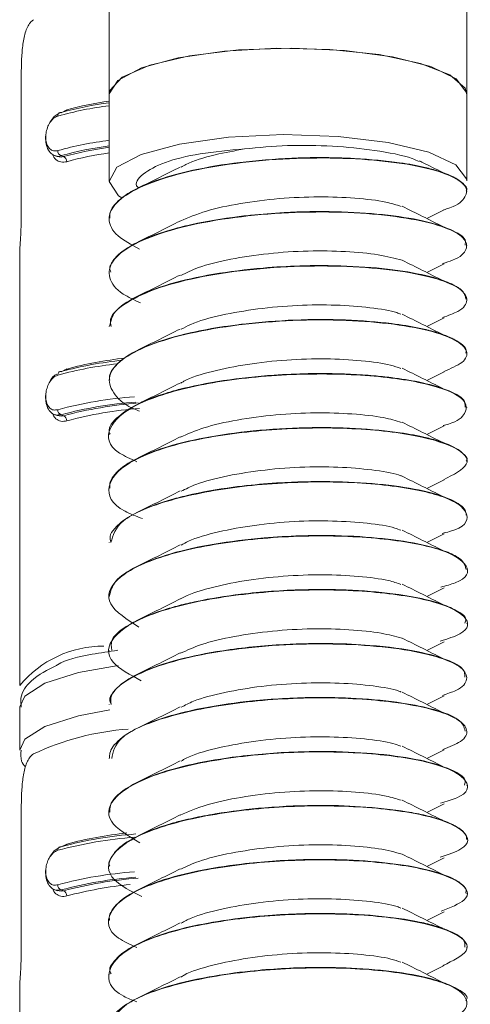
# Model space of a CAD drawing. Header units: millimetres. Extents: x -172 to 1038, y -1779 to -162.
# Tile 62 of 63: x 1014 to 1024, y -219 to -197. Entities that reach past the tile are written whole.
import ezdxf

# ---------------------------------------------------------------- set-up
doc = ezdxf.new("R2010")
doc.units = ezdxf.units.MM

msp = doc.modelspace()

# ---------------------------------------------------------------- linework, layer by layer
at = {"color": 7, "linetype": 'Continuous', "lineweight": 15}
for p, q in [((1015.537, -188.821), (1015.537, -198.478)), ((1023.537, -198.478), (1023.537, -193.262)), ((1013.57, -198.035), (1013.57, -201.217)), ((1015.537, -198.478), (1015.537, -200.41)), ((1023.537, -200.41), (1023.537, -198.478)), ((1014.308, -199.84), (1014.373, -199.865)), ((1014.514, -199.867), (1014.463, -199.847)), ((1023.537, -200.65), (1023.537, -200.641)), ((1015.537, -201.244), (1015.537, -201.254)), ((1022.641, -201.252), (1023.03, -201.058)), ((1023.537, -201.858), (1023.537, -201.848)), ((1013.537, -202.035), (1013.537, -211.692)), ((1022.641, -202.459), (1023.03, -202.265)), ((1015.537, -202.452), (1015.537, -202.461)), ((1023.537, -203.065), (1023.537, -203.055)), ((1015.537, -203.659), (1015.537, -203.669)), ((1022.641, -203.666), (1023.03, -203.472)), ((1023.537, -204.273), (1023.537, -204.263)), ((1022.641, -204.874), (1023.03, -204.68)), ((1015.537, -204.866), (1015.537, -204.876)), ((1014.308, -205.635), (1014.373, -205.661)), ((1014.514, -205.662), (1014.463, -205.642)), ((1023.537, -205.48), (1023.537, -205.47)), ((1015.537, -206.074), (1015.537, -206.083)), ((1022.641, -206.081), (1023.03, -205.887)), ((1023.537, -206.687), (1023.537, -206.678)), ((1022.641, -207.289), (1023.03, -207.095)), ((1015.537, -207.281), (1015.537, -207.291)), ((1023.537, -207.895), (1023.537, -207.885)), ((1022.641, -208.496), (1023.03, -208.302)), ((1015.537, -208.489), (1015.537, -208.499)), ((1023.537, -209.103), (1023.537, -209.092)), ((1022.641, -209.703), (1023.03, -209.509)), ((1015.537, -209.696), (1015.537, -209.706)), ((1023.537, -210.31), (1023.537, -210.3)), ((1022.641, -210.911), (1023.03, -210.717)), ((1015.537, -210.904), (1015.537, -210.913)), ((1023.537, -211.517), (1023.537, -211.507)), ((1022.641, -212.118), (1023.03, -211.924)), ((1013.537, -212.175), (1013.537, -213.141)), ((1015.537, -212.111), (1015.537, -212.121)), ((1023.537, -212.724), (1023.537, -212.715)), ((1022.641, -213.326), (1023.03, -213.132)), ((1015.537, -213.318), (1015.537, -213.328)), ((1023.537, -213.932), (1023.537, -213.922)), ((1013.57, -214.456), (1013.57, -217.638)), ((1022.641, -214.533), (1023.03, -214.339)), ((1015.537, -214.526), (1015.537, -214.536)), ((1023.537, -215.139), (1023.537, -215.129)), ((1022.641, -215.741), (1023.03, -215.547)), ((1015.537, -215.733), (1015.537, -215.743)), ((1014.308, -216.261), (1014.373, -216.286)), ((1014.514, -216.287), (1014.463, -216.267)), ((1023.537, -216.346), (1023.537, -216.337)), ((1022.641, -216.948), (1023.03, -216.754)), ((1015.537, -216.94), (1015.537, -216.95)), ((1023.537, -217.554), (1023.537, -217.544)), ((1022.641, -218.155), (1023.03, -217.961)), ((1015.537, -218.148), (1015.537, -218.157)), ((1013.537, -218.456), (1013.537, -228.113)), ((1023.537, -218.761), (1023.537, -218.752))]:
    msp.add_line(p, q, dxfattribs=at)
at = {"color": 8, "linetype": 'Continuous', "lineweight": 15}
for p, q in [((1014.465, -198.886), (1014.588, -198.822)), ((1014.465, -204.682), (1014.588, -204.617)), ((1014.465, -215.307), (1014.588, -215.242))]:
    msp.add_line(p, q, dxfattribs=at)
at = {"color": 7, "linetype": 'Continuous', "lineweight": 15, "flags": 128}
for points in [[(1015.537, -198.478), (1015.551, -198.392), (1015.83, -198.089), (1016.443, -197.822), (1017.336, -197.613), (1018.428, -197.483), (1019.62, -197.443), (1020.804, -197.496), (1021.874, -197.638), (1022.733, -197.855), (1023.303, -198.129), (1023.533, -198.435), (1023.537, -198.478)], [(1015.728, -198.162), (1016.257, -197.885), (1017.078, -197.661), (1018.117, -197.51), (1019.282, -197.445), (1020.47, -197.471), (1021.575, -197.587), (1022.499, -197.782), (1023.16, -198.039), (1023.499, -198.335), (1023.537, -198.478)], [(1015.537, -198.478), (1015.537, -198.466), (1015.728, -198.162)], [(1014.199, -199.129), (1014.215, -199.092), (1014.306, -198.973), (1014.422, -198.895), (1014.463, -198.881), (1014.463, -198.881), (1014.463, -198.881)], [(1014.463, -198.881), (1014.448, -198.879), (1014.435, -198.881), (1014.422, -198.887), (1014.41, -198.897), (1014.401, -198.909), (1014.394, -198.924), (1014.39, -198.941), (1014.388, -198.96)], [(1015.817, -200.79), (1015.748, -200.742), (1015.537, -200.425), (1015.711, -200.107), (1016.254, -199.818), (1017.113, -199.586), (1018.205, -199.434), (1019.426, -199.375), (1020.657, -199.416), (1021.78, -199.553), (1022.688, -199.772), (1023.291, -200.053), (1023.534, -200.368), (1023.537, -200.41)], [(1014.374, -199.862), (1014.463, -199.877), (1014.514, -199.867), (1014.514, -199.867), (1014.514, -199.867)], [(1014.463, -204.676), (1014.448, -204.675), (1014.435, -204.677), (1014.422, -204.683), (1014.41, -204.692), (1014.401, -204.705), (1014.394, -204.72), (1014.39, -204.737), (1014.388, -204.756)], [(1014.374, -205.657), (1014.463, -205.673), (1014.514, -205.662), (1014.514, -205.662), (1014.514, -205.662)], [(1014.199, -215.55), (1014.215, -215.513), (1014.306, -215.394), (1014.422, -215.315), (1014.463, -215.301), (1014.463, -215.301), (1014.463, -215.301)], [(1014.463, -215.301), (1014.448, -215.3), (1014.435, -215.302), (1014.422, -215.308), (1014.41, -215.317), (1014.401, -215.33), (1014.394, -215.345), (1014.39, -215.362), (1014.388, -215.381)], [(1014.374, -216.283), (1014.463, -216.298), (1014.514, -216.287), (1014.514, -216.287), (1014.514, -216.287)]]:
    msp.add_lwpolyline(points, dxfattribs=at)
at = {"color": 8, "linetype": 'Continuous', "lineweight": 15, "flags": 128}
for points in [[(1014.588, -198.822), (1014.587, -198.84), (1014.586, -198.847)], [(1014.588, -204.617), (1014.587, -204.636), (1014.586, -204.642)], [(1015.739, -211.25), (1014.849, -211.408), (1014.095, -211.647), (1013.647, -211.933), (1013.537, -212.175)], [(1013.537, -213.142), (1013.647, -212.899), (1014.095, -212.613), (1014.849, -212.374), (1015.549, -212.242)], [(1014.588, -215.242), (1014.587, -215.261), (1014.586, -215.267)]]:
    msp.add_lwpolyline(points, dxfattribs=at)
at = {"color": 7, "linetype": 'Continuous', "lineweight": 15}
for centre, radius, start, end in [((1016.544, -206.729), 8.062, 97.1739, 105.5046), ((1016.553, -206.409), 7.813, 97.471, 105.5126), ((1016.649, -206.363), 7.818, 98.1815, 105.2872), ((1016.544, -207.502), 8.062, 97.1739, 105.5046), ((1016.549, -207.359), 7.797, 97.4609, 105.5196), ((1016.664, -207.764), 8.184, 97.9143, 105.2251), ((1014.503, -199.739), 0.115, 177.0011, 249.4707), ((1014.473, -199.974), 0.116, 356.8638, 68.874), ((1016.624, -207.4), 7.693, 98.1223, 105.3429), ((1016.604, -212.779), 8.324, 96.1295, 105.4356), ((1016.711, -212.943), 8.567, 95.8587, 105.215), ((1016.851, -213.097), 8.776, 96.3019, 104.9394), ((1016.782, -214.401), 9.19, 94.2496, 105.0998), ((1016.797, -214.291), 8.959, 94.2494, 105.1017), ((1016.93, -214.79), 9.442, 94.5269, 104.8222), ((1014.503, -205.534), 0.115, 176.9968, 249.4612), ((1014.473, -205.77), 0.116, 356.8888, 68.849), ((1016.945, -214.681), 9.211, 94.5265, 104.8227), ((1015.415, -213.262), 2.448, 89.9466, 140.1099), ((1016.372, -218.566), 5.908, 93.9515, 115.3459), ((1016.783, -224.257), 9.193, 94.2514, 105.0979), ((1016.797, -223.951), 8.959, 94.2494, 105.1017), ((1016.862, -223.775), 8.83, 96.0561, 104.9249), ((1016.782, -225.026), 9.19, 94.2496, 105.0998), ((1016.797, -224.917), 8.959, 94.2494, 105.1017), ((1016.93, -225.415), 9.442, 94.5269, 104.8222), ((1014.503, -216.159), 0.115, 176.9968, 249.4612), ((1016.886, -225.041), 8.939, 95.6376, 104.8935), ((1014.473, -216.395), 0.116, 356.8888, 68.849)]:
    msp.add_arc(centre, radius, start, end, dxfattribs=at)
for points, knots in [([(1013.843, -196.806), (1013.818, -196.826), (1013.743, -196.884), (1013.656, -197.074), (1013.599, -197.379), (1013.574, -197.713), (1013.572, -197.929), (1013.57, -198.035)], [0, 0, 0, 0, 0.128834, 0.376931, 0.595709, 0.802056, 1, 1, 1, 1]), ([(1014.388, -198.96), (1014.378, -198.964), (1014.335, -198.978), (1014.265, -199.03), (1014.193, -199.128), (1014.143, -199.247), (1014.117, -199.375), (1014.118, -199.505), (1014.149, -199.62), (1014.209, -199.704), (1014.291, -199.748), (1014.356, -199.738), (1014.388, -199.733)], [0, 0, 0, 0, 0.037284, 0.149828, 0.256285, 0.356418, 0.453437, 0.553205, 0.659988, 0.772411, 0.885911, 1, 1, 1, 1]), ([(1014.463, -199.847), (1014.463, -199.847), (1014.424, -199.873), (1014.337, -199.853), (1014.233, -199.807), (1014.155, -199.696), (1014.118, -199.552), (1014.11, -199.439), (1014.122, -199.384), (1014.122, -199.382)], [0, 0, 0, 0, 0.000077, 0.203381, 0.406871, 0.610959, 0.807563, 0.99236, 1, 1, 1, 1]), ([(1016.189, -200.567), (1016.185, -200.563), (1016.086, -200.463), (1016.265, -200.255), (1016.724, -199.993), (1017.537, -199.788), (1018.22, -199.726), (1018.563, -199.696)], [0, 0, 0, 0, 0.01162, 0.266601, 0.518977, 0.759038, 1, 1, 1, 1]), ([(1017.146, -200.105), (1017.181, -200.083), (1017.358, -199.975), (1017.851, -199.828), (1018.342, -199.737), (1018.563, -199.696)], [0, 0, 0, 0, 0.118019, 0.602758, 1, 1, 1, 1]), ([(1018.563, -199.696), (1018.88, -199.665), (1019.513, -199.604), (1020.55, -199.622), (1021.512, -199.723), (1022.192, -199.85), (1022.421, -199.956), (1022.471, -199.979)], [0, 0, 0, 0, 0.227495, 0.454999, 0.683104, 0.931355, 1, 1, 1, 1]), ([(1016.216, -201.935), (1016.036, -201.839), (1015.651, -201.631), (1015.48, -201.267), (1015.645, -200.896), (1016.173, -200.552), (1017.003, -200.258), (1018.068, -200.045), (1019.265, -199.916), (1020.487, -199.884), (1021.623, -199.948), (1022.567, -200.089), (1023.235, -200.299), (1023.574, -200.547), (1023.512, -200.799), (1023.3, -200.982), (1023.04, -201.05), (1023.018, -201.055)], [0, 0, 0, 0, 0.063271, 0.135514, 0.206984, 0.278143, 0.350473, 0.421193, 0.493218, 0.565075, 0.635903, 0.708264, 0.779218, 0.850916, 0.923052, 0.993723, 1, 1, 1, 1]), ([(1023.524, -200.64), (1023.529, -200.634), (1023.566, -200.575), (1023.476, -200.486), (1023.287, -200.331), (1023.026, -200.223), (1022.733, -200.141), (1022.491, -200.08), (1021.963, -199.983), (1021.154, -199.906), (1020.446, -199.887), (1020.068, -199.89), (1019.564, -199.9), (1018.738, -199.953), (1017.631, -200.11), (1016.775, -200.323), (1016.301, -200.509), (1016.102, -200.611), (1016.046, -200.642), (1015.845, -200.756), (1015.664, -200.911), (1015.546, -201.112), (1015.552, -201.198), (1015.555, -201.244)], [0, 0, 0, 0, 0.007365, 0.067173, 0.100939, 0.192209, 0.202698, 0.22178, 0.285632, 0.378439, 0.442388, 0.46079, 0.470112, 0.563613, 0.655553, 0.7478, 0.814362, 0.832856, 0.838393, 0.841455, 0.932794, 0.964517, 1, 1, 1, 1]), ([(1017.126, -200.101), (1016.971, -200.178), (1016.661, -200.333), (1016.344, -200.49), (1016.186, -200.569)], [0, 0, 0, 0, 0.499819, 1, 1, 1, 1]), ([(1022.998, -200.222), (1022.849, -200.148), (1022.676, -200.062), (1022.501, -199.974), (1022.478, -199.963)], [0, 0, 0, 0, 0.8685119, 1, 1, 1, 1]), ([(1017.12, -201.313), (1017.306, -201.233), (1017.677, -201.075), (1018.465, -200.907), (1019.337, -200.796), (1020.233, -200.757), (1021.058, -200.79), (1021.707, -200.865), (1021.963, -200.948), (1022.069, -200.982)], [0, 0, 0, 0, 0.148214, 0.295424, 0.445359, 0.594943, 0.742379, 0.893016, 1, 1, 1, 1]), ([(1022.998, -201.43), (1022.848, -201.355), (1022.549, -201.205), (1022.244, -201.054), (1022.092, -200.978)], [0, 0, 0, 0, 0.50008, 1, 1, 1, 1]), ([(1013.57, -201.217), (1013.57, -201.269), (1013.569, -201.402), (1013.558, -201.626), (1013.544, -201.849), (1013.535, -201.992), (1013.537, -202.031), (1013.538, -202.035)], [0, 0, 0, 0, 0.169633, 0.434049, 0.701593, 0.972639, 1, 1, 1, 1]), ([(1016.239, -203.14), (1016.098, -203.075), (1015.729, -202.904), (1015.501, -202.577), (1015.562, -202.202), (1015.998, -201.849), (1016.75, -201.539), (1017.761, -201.302), (1018.933, -201.149), (1020.158, -201.09), (1021.329, -201.13), (1022.335, -201.251), (1023.085, -201.444), (1023.518, -201.686), (1023.566, -201.938), (1023.376, -202.144), (1023.075, -202.235), (1022.995, -202.259)], [0, 0, 0, 0, 0.044098, 0.115973, 0.187978, 0.258706, 0.331039, 0.402169, 0.473666, 0.545896, 0.616552, 0.688751, 0.760322, 0.831383, 0.903729, 0.974488, 1, 1, 1, 1]), ([(1023.499, -201.848), (1023.506, -201.809), (1023.527, -201.688), (1023.213, -201.494), (1022.586, -201.292), (1021.688, -201.154), (1020.611, -201.085), (1019.583, -201.102), (1018.807, -201.164), (1018.06, -201.254), (1017.544, -201.346), (1017.132, -201.445), (1016.825, -201.527), (1016.308, -201.7), (1015.834, -201.954), (1015.629, -202.172), (1015.573, -202.284), (1015.56, -202.319), (1015.543, -202.369), (1015.559, -202.412), (1015.575, -202.451)], [0, 0, 0, 0, 0.044611, 0.137206, 0.2289, 0.322458, 0.414172, 0.506741, 0.566754, 0.600355, 0.69166, 0.702217, 0.721327, 0.785113, 0.877963, 0.94252, 0.96078, 0.966393, 0.969662, 1, 1, 1, 1]), ([(1017.126, -201.308), (1016.971, -201.386), (1016.661, -201.54), (1016.344, -201.697), (1016.186, -201.776)], [0, 0, 0, 0, 0.499816, 1, 1, 1, 1]), ([(1017.142, -202.524), (1017.264, -202.464), (1017.554, -202.322), (1018.243, -202.155), (1019.094, -202.027), (1019.992, -201.967), (1020.845, -201.983), (1021.594, -202.053), (1021.927, -202.142), (1022.093, -202.186)], [0, 0, 0, 0, 0.1072071, 0.2552164, 0.4039931, 0.5543024, 0.7013217, 0.8515648, 1, 1, 1, 1]), ([(1023.518, -203.056), (1023.505, -202.984), (1023.491, -202.909), (1023.393, -202.832), (1023.362, -202.81), (1023.248, -202.736), (1022.931, -202.597), (1022.258, -202.437), (1021.282, -202.325), (1020.495, -202.3), (1019.997, -202.306), (1019.608, -202.315), (1018.865, -202.359), (1017.849, -202.486), (1016.86, -202.705), (1016.105, -202.995), (1015.621, -203.32), (1015.572, -203.549), (1015.548, -203.659)], [0, 0, 0, 0, 0.0817058, 0.085029, 0.0906832, 0.1089811, 0.1734351, 0.2662675, 0.3585574, 0.4508393, 0.4602689, 0.4790283, 0.5444345, 0.6370505, 0.7287462, 0.8223136, 0.914049, 1, 1, 1, 1]), ([(1015.582, -203.668), (1015.571, -203.616), (1015.535, -203.44), (1015.859, -203.15), (1016.514, -202.824), (1017.468, -202.564), (1018.606, -202.39), (1019.826, -202.303), (1021.023, -202.318), (1022.085, -202.418), (1022.911, -202.592), (1023.435, -202.825), (1023.59, -203.077), (1023.445, -203.306), (1023.119, -203.422), (1022.994, -203.466)], [0, 0, 0, 0, 0.0352422, 0.1172753, 0.2009403, 0.284223, 0.3665027, 0.4504807, 0.5327327, 0.6160507, 0.6996913, 0.7817346, 0.8656537, 0.9483241, 1, 1, 1, 1]), ([(1022.998, -202.637), (1022.848, -202.562), (1022.549, -202.413), (1022.244, -202.261), (1022.092, -202.185)], [0, 0, 0, 0, 0.500079, 1, 1, 1, 1]), ([(1017.126, -202.516), (1016.971, -202.593), (1016.661, -202.748), (1016.344, -202.905), (1016.186, -202.984)], [0, 0, 0, 0, 0.499822, 1, 1, 1, 1]), ([(1017.151, -203.729), (1017.217, -203.692), (1017.437, -203.569), (1018.031, -203.407), (1018.854, -203.263), (1019.748, -203.184), (1020.627, -203.179), (1021.389, -203.239), (1021.887, -203.317), (1022.035, -203.381), (1022.064, -203.394)], [0, 0, 0, 0, 0.065443, 0.215305, 0.363351, 0.514468, 0.662463, 0.812388, 0.962893, 1, 1, 1, 1]), ([(1022.998, -203.845), (1022.848, -203.77), (1022.549, -203.62), (1022.244, -203.468), (1022.092, -203.393)], [0, 0, 0, 0, 0.500075, 1, 1, 1, 1]), ([(1016.213, -205.558), (1016.191, -205.55), (1015.906, -205.445), (1015.629, -205.193), (1015.474, -204.821), (1015.72, -204.452), (1016.305, -204.115), (1017.187, -203.834), (1018.284, -203.637), (1019.493, -203.524), (1020.708, -203.511), (1021.817, -203.591), (1022.714, -203.745), (1023.326, -203.966), (1023.585, -204.215), (1023.506, -204.467), (1023.173, -204.61), (1023.016, -204.678)], [0, 0, 0, 0, 0.005904, 0.076684, 0.149037, 0.22007, 0.291681, 0.363865, 0.434526, 0.506774, 0.578236, 0.649406, 0.721734, 0.792453, 0.864484, 0.936335, 1, 1, 1, 1]), ([(1023.519, -204.263), (1023.523, -204.24), (1023.543, -204.137), (1023.404, -204.035), (1023.261, -203.958), (1023.256, -203.955), (1023.238, -203.945), (1023.166, -203.91), (1023.001, -203.841), (1022.795, -203.778), (1022.601, -203.731), (1022.343, -203.673), (1021.785, -203.583), (1020.843, -203.508), (1019.687, -203.507), (1018.865, -203.572), (1018.377, -203.631), (1018.012, -203.68), (1017.346, -203.795), (1016.529, -204.021), (1015.871, -204.331), (1015.611, -204.602), (1015.532, -204.783), (1015.546, -204.847), (1015.55, -204.866)], [0, 0, 0, 0, 0.025281, 0.118339, 0.118691, 0.119376, 0.121745, 0.130476, 0.163902, 0.209937, 0.219435, 0.238229, 0.303604, 0.395906, 0.487823, 0.581344, 0.59063, 0.609026, 0.673053, 0.765844, 0.859079, 0.950359, 0.984658, 1, 1, 1, 1]), ([(1017.126, -203.723), (1016.971, -203.8), (1016.661, -203.955), (1016.344, -204.112), (1016.186, -204.191)], [0, 0, 0, 0, 0.499819, 1, 1, 1, 1]), ([(1017.141, -204.933), (1017.163, -204.919), (1017.322, -204.818), (1017.831, -204.665), (1018.617, -204.503), (1019.505, -204.406), (1020.395, -204.38), (1021.197, -204.425), (1021.781, -204.502), (1021.99, -204.578), (1022.061, -204.604)], [0, 0, 0, 0, 0.023409, 0.174127, 0.321649, 0.472499, 0.621699, 0.770286, 0.921305, 1, 1, 1, 1]), ([(1014.388, -204.756), (1014.378, -204.759), (1014.335, -204.774), (1014.265, -204.825), (1014.193, -204.924), (1014.143, -205.042), (1014.117, -205.171), (1014.118, -205.3), (1014.149, -205.416), (1014.209, -205.499), (1014.291, -205.543), (1014.356, -205.533), (1014.388, -205.528)], [0, 0, 0, 0, 0.0372898, 0.1498211, 0.2562778, 0.3564301, 0.4534487, 0.5532158, 0.6599987, 0.7724192, 0.8859114, 1, 1, 1, 1]), ([(1014.199, -204.925), (1014.204, -204.912), (1014.23, -204.849), (1014.288, -204.776), (1014.345, -204.742), (1014.364, -204.73)], [0, 0, 0, 0, 0.137976, 0.703413, 1, 1, 1, 1]), ([(1016.157, -206.69), (1016.015, -206.627), (1015.517, -206.408), (1015.45, -205.934), (1016.042, -205.4), (1017.383, -204.971), (1019.152, -204.733), (1021.003, -204.711), (1022.55, -204.889), (1023.502, -205.225), (1023.584, -205.565), (1023.325, -205.797), (1023.049, -205.872), (1023.008, -205.883)], [0, 0, 0, 0, 0.04344, 0.15322, 0.261282, 0.370855, 0.479376, 0.588036, 0.69749, 0.805588, 0.915391, 0.987394, 1, 1, 1, 1]), ([(1023.499, -205.471), (1023.499, -205.416), (1023.5, -205.28), (1023.127, -205.081), (1022.542, -204.912), (1021.95, -204.817), (1021.268, -204.747), (1020.633, -204.716), (1019.872, -204.72), (1019.093, -204.755), (1018.078, -204.864), (1017.393, -205), (1017.081, -205.081), (1017.058, -205.087), (1016.979, -205.109), (1016.688, -205.192), (1016.183, -205.375), (1015.719, -205.672), (1015.497, -205.923), (1015.55, -206.057), (1015.557, -206.073)], [0, 0, 0, 0, 0.062409, 0.154279, 0.239617, 0.304414, 0.340441, 0.43182, 0.463827, 0.525066, 0.617286, 0.709497, 0.710237, 0.711658, 0.71655, 0.734532, 0.803156, 0.895485, 0.987407, 1, 1, 1, 1]), ([(1022.998, -205.052), (1022.848, -204.977), (1022.549, -204.828), (1022.244, -204.676), (1022.092, -204.6)], [0, 0, 0, 0, 0.500075, 1, 1, 1, 1]), ([(1017.126, -204.931), (1016.971, -205.008), (1016.661, -205.162), (1016.344, -205.32), (1016.186, -205.398)], [0, 0, 0, 0, 0.499807, 1, 1, 1, 1]), ([(1014.463, -205.642), (1014.463, -205.642), (1014.419, -205.642), (1014.339, -205.661), (1014.232, -205.599), (1014.155, -205.493), (1014.118, -205.347), (1014.11, -205.234), (1014.122, -205.179), (1014.122, -205.177)], [0, 0, 0, 0, 0.000069, 0.20337, 0.406854, 0.61094, 0.807566, 0.99236, 1, 1, 1, 1]), ([(1017.126, -206.145), (1017.291, -206.071), (1017.637, -205.917), (1018.394, -205.749), (1019.26, -205.633), (1020.158, -205.587), (1020.992, -205.615), (1021.672, -205.688), (1021.951, -205.773), (1022.075, -205.811)], [0, 0, 0, 0, 0.135909, 0.283167, 0.432674, 0.582422, 0.729523, 0.879974, 1, 1, 1, 1]), ([(1022.998, -206.26), (1022.848, -206.185), (1022.549, -206.035), (1022.244, -205.883), (1022.092, -205.807)], [0, 0, 0, 0, 0.500074, 1, 1, 1, 1]), ([(1016.283, -207.964), (1016.143, -207.91), (1015.608, -207.708), (1015.426, -207.245), (1015.869, -206.7), (1017.099, -206.242), (1018.816, -205.969), (1020.678, -205.905), (1022.312, -206.053), (1023.369, -206.362), (1023.698, -206.749), (1023.24, -206.98), (1023.017, -207.093)], [0, 0, 0, 0, 0.038491, 0.146371, 0.252908, 0.361129, 0.467719, 0.575459, 0.682701, 0.789542, 0.897625, 1, 1, 1, 1]), ([(1023.527, -206.677), (1023.53, -206.672), (1023.568, -206.614), (1023.479, -206.527), (1023.293, -206.371), (1023.035, -206.263), (1022.742, -206.18), (1022.502, -206.12), (1021.977, -206.022), (1021.072, -205.935), (1019.93, -205.914), (1018.757, -205.988), (1017.648, -206.143), (1016.782, -206.357), (1016.304, -206.544), (1016.103, -206.647), (1016.053, -206.675), (1016.038, -206.683), (1015.849, -206.791), (1015.668, -206.943), (1015.547, -207.145), (1015.552, -207.234), (1015.554, -207.281)], [0, 0, 0, 0, 0.005865, 0.066443, 0.099474, 0.190768, 0.201514, 0.220681, 0.284186, 0.377049, 0.468509, 0.562022, 0.654029, 0.746246, 0.814579, 0.832639, 0.837629, 0.839113, 0.839922, 0.931296, 0.963394, 1, 1, 1, 1]), ([(1017.126, -206.138), (1016.971, -206.215), (1016.661, -206.37), (1016.344, -206.527), (1016.186, -206.606)], [0, 0, 0, 0, 0.499818, 1, 1, 1, 1]), ([(1017.146, -207.353), (1017.25, -207.3), (1017.517, -207.164), (1018.175, -206.998), (1019.018, -206.865), (1019.914, -206.799), (1020.783, -206.808), (1021.511, -206.878), (1021.957, -206.955), (1022.071, -207.01), (1022.077, -207.013)], [0, 0, 0, 0, 0.094305, 0.243294, 0.392165, 0.543166, 0.690779, 0.841358, 0.991219, 1, 1, 1, 1]), ([(1023.523, -207.885), (1023.521, -207.847), (1023.514, -207.728), (1023.226, -207.534), (1022.597, -207.332), (1021.704, -207.193), (1020.63, -207.123), (1019.599, -207.138), (1018.822, -207.199), (1018.075, -207.288), (1017.559, -207.38), (1017.145, -207.479), (1016.837, -207.56), (1016.319, -207.732), (1015.879, -207.965), (1015.648, -208.19), (1015.535, -208.347), (1015.564, -208.447), (1015.576, -208.488)], [0, 0, 0, 0, 0.0431807, 0.1358071, 0.2274543, 0.3209993, 0.4127413, 0.5052552, 0.566039, 0.5988739, 0.6901739, 0.7009852, 0.7201732, 0.7835905, 0.8764681, 0.9219636, 0.968163, 1, 1, 1, 1]), ([(1015.576, -208.5), (1015.623, -208.336), (1015.724, -207.983), (1016.843, -207.521), (1018.48, -207.212), (1020.349, -207.106), (1022.046, -207.22), (1023.25, -207.506), (1023.635, -207.878), (1023.486, -208.179), (1023.044, -208.281), (1022.989, -208.294)], [0, 0, 0, 0, 0.11037, 0.235806, 0.35939, 0.484901, 0.60878, 0.733423, 0.858279, 0.982056, 1, 1, 1, 1]), ([(1022.998, -207.467), (1022.848, -207.392), (1022.549, -207.242), (1022.244, -207.091), (1022.092, -207.015)], [0, 0, 0, 0, 0.50008, 1, 1, 1, 1]), ([(1017.126, -207.345), (1016.971, -207.423), (1016.661, -207.577), (1016.344, -207.734), (1016.186, -207.813)], [0, 0, 0, 0, 0.499815, 1, 1, 1, 1]), ([(1017.15, -208.558), (1017.201, -208.528), (1017.4, -208.412), (1017.966, -208.252), (1018.779, -208.103), (1019.671, -208.017), (1020.554, -208.006), (1021.33, -208.061), (1021.854, -208.139), (1022.02, -208.207), (1022.062, -208.224)], [0, 0, 0, 0, 0.05218, 0.202363, 0.350157, 0.501246, 0.649545, 0.799089, 0.949813, 1, 1, 1, 1]), ([(1022.998, -208.674), (1022.848, -208.599), (1022.549, -208.45), (1022.244, -208.298), (1022.092, -208.222)], [0, 0, 0, 0, 0.50008, 1, 1, 1, 1]), ([(1016.202, -210.389), (1015.936, -210.219), (1015.402, -209.879), (1015.617, -209.304), (1016.58, -208.806), (1018.158, -208.461), (1020.011, -208.316), (1021.769, -208.394), (1023.083, -208.65), (1023.628, -209.017), (1023.548, -209.338), (1023.071, -209.465), (1022.955, -209.496)], [0, 0, 0, 0, 0.106537, 0.214002, 0.321661, 0.428381, 0.536649, 0.643222, 0.751277, 0.858309, 0.965462, 1, 1, 1, 1]), ([(1023.516, -209.093), (1023.504, -209.022), (1023.49, -208.943), (1023.368, -208.851), (1023.25, -208.774), (1022.937, -208.637), (1022.272, -208.477), (1021.299, -208.363), (1020.512, -208.337), (1020.011, -208.343), (1019.622, -208.352), (1018.881, -208.394), (1017.867, -208.52), (1016.874, -208.738), (1016.115, -209.027), (1015.624, -209.353), (1015.571, -209.584), (1015.546, -209.696)], [0, 0, 0, 0, 0.0802086, 0.0904043, 0.1091135, 0.1719742, 0.2647666, 0.3570659, 0.4493581, 0.4592185, 0.4781173, 0.5429351, 0.6355933, 0.7272523, 0.8208185, 0.9125921, 1, 1, 1, 1]), ([(1017.126, -208.553), (1016.971, -208.63), (1016.661, -208.785), (1016.344, -208.942), (1016.186, -209.021)], [0, 0, 0, 0, 0.499816, 1, 1, 1, 1]), ([(1017.134, -209.761), (1017.143, -209.755), (1017.286, -209.661), (1017.771, -209.512), (1018.543, -209.344), (1019.428, -209.241), (1020.321, -209.209), (1021.134, -209.248), (1021.747, -209.325), (1021.977, -209.404), (1022.064, -209.434)], [0, 0, 0, 0, 0.010199, 0.161081, 0.308608, 0.459266, 0.608871, 0.757079, 0.908151, 1, 1, 1, 1]), ([(1016.256, -211.59), (1016.007, -211.456), (1015.449, -211.157), (1015.527, -210.61), (1016.352, -210.095), (1017.842, -209.716), (1019.67, -209.533), (1021.475, -209.573), (1022.891, -209.799), (1023.591, -210.156), (1023.602, -210.496), (1023.107, -210.651), (1022.944, -210.702)], [0, 0, 0, 0, 0.086992, 0.195061, 0.302113, 0.409278, 0.517249, 0.62387, 0.732175, 0.838851, 0.946668, 1, 1, 1, 1]), ([(1023.493, -210.299), (1023.505, -210.272), (1023.557, -210.159), (1023.297, -209.995), (1022.77, -209.791), (1021.975, -209.636), (1020.913, -209.55), (1019.742, -209.541), (1018.569, -209.628), (1017.655, -209.774), (1017.098, -209.903), (1016.499, -210.076), (1015.93, -210.337), (1015.555, -210.649), (1015.586, -210.831), (1015.598, -210.904)], [0, 0, 0, 0, 0.031602, 0.128739, 0.19061, 0.30069, 0.394237, 0.473387, 0.584737, 0.670574, 0.708479, 0.745528, 0.85971, 0.943763, 1, 1, 1, 1]), ([(1022.998, -209.882), (1022.848, -209.807), (1022.549, -209.657), (1022.244, -209.505), (1022.092, -209.43)], [0, 0, 0, 0, 0.500083, 1, 1, 1, 1]), ([(1017.126, -209.76), (1016.971, -209.837), (1016.661, -209.992), (1016.344, -210.149), (1016.186, -210.228)], [0, 0, 0, 0, 0.499822, 1, 1, 1, 1]), ([(1017.134, -210.975), (1017.279, -210.908), (1017.599, -210.759), (1018.324, -210.592), (1019.183, -210.47), (1020.082, -210.417), (1020.925, -210.44), (1021.636, -210.512), (1021.94, -210.599), (1022.083, -210.639)], [0, 0, 0, 0, 0.1226865, 0.2702291, 0.4194113, 0.5694328, 0.7164355, 0.8668032, 1, 1, 1, 1]), ([(1022.998, -211.089), (1022.848, -211.014), (1022.549, -210.865), (1022.244, -210.713), (1022.092, -210.637)], [0, 0, 0, 0, 0.500075, 1, 1, 1, 1]), ([(1015.728, -210.906), (1015.534, -210.935), (1015.012, -211.015), (1014.559, -211.12), (1014.365, -211.242), (1014.356, -211.247)], [0, 0, 0, 0, 0.36075, 0.970979, 1, 1, 1, 1]), ([(1023.49, -211.508), (1023.492, -211.45), (1023.498, -211.315), (1023.122, -211.116), (1022.443, -210.919), (1021.532, -210.798), (1020.479, -210.746), (1019.346, -210.767), (1018.138, -210.89), (1017.043, -211.107), (1016.238, -211.382), (1015.792, -211.651), (1015.615, -211.863), (1015.526, -211.999), (1015.564, -212.079), (1015.578, -212.11)], [0, 0, 0, 0, 0.0657172, 0.1530611, 0.2392017, 0.3488308, 0.4195541, 0.5072477, 0.6186667, 0.7086253, 0.8046675, 0.893721, 0.936925, 0.9762797, 1, 1, 1, 1]), ([(1015.583, -212.121), (1015.575, -212.055), (1015.551, -211.867), (1015.91, -211.567), (1016.598, -211.247), (1017.575, -210.995), (1018.726, -210.829), (1019.949, -210.752), (1021.138, -210.776), (1022.179, -210.884), (1022.978, -211.065), (1023.469, -211.302), (1023.584, -211.554), (1023.42, -211.775), (1023.102, -211.881), (1022.992, -211.918)], [0, 0, 0, 0, 0.043604, 0.125599, 0.209396, 0.292425, 0.374915, 0.458866, 0.540967, 0.624488, 0.707942, 0.790086, 0.874049, 0.95646, 1, 1, 1, 1]), ([(1017.126, -210.968), (1016.971, -211.045), (1016.661, -211.199), (1016.344, -211.357), (1016.186, -211.435)], [0, 0, 0, 0, 0.499822, 1, 1, 1, 1]), ([(1014.356, -211.247), (1014.157, -211.345), (1013.828, -211.508), (1013.538, -211.885), (1013.563, -212.114), (1013.57, -212.182)], [0, 0, 0, 0, 0.516813, 0.855953, 1, 1, 1, 1]), ([(1017.149, -212.182), (1017.235, -212.136), (1017.48, -212.006), (1018.108, -211.842), (1018.943, -211.704), (1019.838, -211.632), (1020.712, -211.634), (1021.455, -211.699), (1021.924, -211.777), (1022.054, -211.836), (1022.07, -211.844)], [0, 0, 0, 0, 0.081015, 0.23043, 0.378877, 0.529962, 0.677706, 0.828011, 0.978199, 1, 1, 1, 1]), ([(1023.5, -212.716), (1023.477, -212.627), (1023.432, -212.454), (1022.868, -212.234), (1022.089, -212.071), (1021.14, -211.977), (1019.985, -211.95), (1018.8, -212.018), (1017.752, -212.166), (1016.783, -212.388), (1016.01, -212.688), (1015.65, -212.995), (1015.544, -213.198), (1015.545, -213.281), (1015.546, -213.318)], [0, 0, 0, 0, 0.100562, 0.195585, 0.279443, 0.375356, 0.456158, 0.563524, 0.653683, 0.71923, 0.840579, 0.935334, 0.97096, 1, 1, 1, 1]), ([(1015.594, -213.331), (1015.626, -213.176), (1015.697, -212.834), (1016.764, -212.374), (1018.377, -212.054), (1020.242, -211.935), (1021.778, -212.029), (1022.789, -212.217), (1023.37, -212.442), (1023.59, -212.692), (1023.484, -212.936), (1023.152, -213.069), (1023.005, -213.128)], [0, 0, 0, 0, 0.103205, 0.228289, 0.351686, 0.477044, 0.600589, 0.684669, 0.766891, 0.850857, 0.934224, 1, 1, 1, 1]), ([(1022.998, -212.297), (1022.848, -212.222), (1022.549, -212.072), (1022.244, -211.92), (1022.092, -211.844)], [0, 0, 0, 0, 0.500075, 1, 1, 1, 1]), ([(1017.126, -212.175), (1016.971, -212.252), (1016.661, -212.407), (1016.344, -212.564), (1016.186, -212.643)], [0, 0, 0, 0, 0.499816, 1, 1, 1, 1]), ([(1017.147, -213.386), (1017.184, -213.364), (1017.364, -213.254), (1017.903, -213.098), (1018.704, -212.943), (1019.595, -212.852), (1020.481, -212.834), (1021.27, -212.884), (1021.821, -212.962), (1022.006, -213.034), (1022.06, -213.055)], [0, 0, 0, 0, 0.038926, 0.189385, 0.337008, 0.488014, 0.636697, 0.785817, 0.936705, 1, 1, 1, 1]), ([(1013.57, -213.145), (1013.562, -213.23), (1013.548, -213.374), (1013.629, -213.476), (1013.662, -213.517)], [0, 0, 0, 0, 0.592846, 1, 1, 1, 1]), ([(1022.998, -213.504), (1022.848, -213.429), (1022.549, -213.279), (1022.244, -213.128), (1022.092, -213.052)], [0, 0, 0, 0, 0.500079, 1, 1, 1, 1]), ([(1013.843, -213.226), (1013.818, -213.246), (1013.743, -213.305), (1013.656, -213.495), (1013.599, -213.8), (1013.574, -214.134), (1013.572, -214.35), (1013.57, -214.456)], [0, 0, 0, 0, 0.128829, 0.37694, 0.595705, 0.802072, 1, 1, 1, 1]), ([(1016.222, -215.216), (1015.96, -215.058), (1015.416, -214.731), (1015.586, -214.165), (1016.506, -213.661), (1018.057, -213.305), (1019.903, -213.148), (1021.678, -213.214), (1023.025, -213.461), (1023.619, -213.825), (1023.566, -214.152), (1023.082, -214.287), (1022.949, -214.325)], [0, 0, 0, 0, 0.1003462, 0.2080389, 0.3154861, 0.4223216, 0.5305374, 0.6370996, 0.7452753, 0.8521703, 0.9595206, 1, 1, 1, 1]), ([(1023.485, -213.922), (1023.497, -213.88), (1023.527, -213.771), (1023.236, -213.583), (1022.657, -213.38), (1021.73, -213.231), (1020.688, -213.164), (1019.516, -213.174), (1018.353, -213.276), (1017.238, -213.474), (1016.427, -213.721), (1015.827, -214.029), (1015.553, -214.297), (1015.551, -214.477), (1015.551, -214.526)], [0, 0, 0, 0, 0.0479592, 0.1237136, 0.2220998, 0.3195886, 0.413146, 0.4916642, 0.6007382, 0.6888427, 0.7858622, 0.8601784, 0.9619491, 1, 1, 1, 1]), ([(1017.126, -213.382), (1016.971, -213.46), (1016.661, -213.614), (1016.344, -213.772), (1016.186, -213.85)], [0, 0, 0, 0, 0.499822, 1, 1, 1, 1]), ([(1017.123, -214.592), (1017.311, -214.512), (1017.686, -214.354), (1018.478, -214.187), (1019.35, -214.077), (1020.246, -214.038), (1021.07, -214.073), (1021.713, -214.148), (1021.965, -214.23), (1022.068, -214.263)], [0, 0, 0, 0, 0.149477, 0.296833, 0.446991, 0.596692, 0.744344, 0.895163, 1, 1, 1, 1]), ([(1016.267, -216.418), (1016.027, -216.295), (1015.466, -216.008), (1015.504, -215.471), (1016.284, -214.952), (1017.744, -214.562), (1019.563, -214.367), (1021.38, -214.395), (1022.826, -214.611), (1023.573, -214.964), (1023.617, -215.31), (1023.121, -215.474), (1022.945, -215.532)], [0, 0, 0, 0, 0.080884, 0.189066, 0.295971, 0.403325, 0.511123, 0.617807, 0.726109, 0.832724, 0.940709, 1, 1, 1, 1]), ([(1023.534, -215.129), (1023.533, -215.111), (1023.531, -215.039), (1023.407, -214.891), (1023.105, -214.739), (1022.695, -214.616), (1022.177, -214.504), (1021.365, -214.406), (1020.226, -214.362), (1019.049, -214.411), (1018.079, -214.531), (1017.488, -214.643), (1017.212, -214.707), (1017.073, -214.743), (1017.003, -214.762), (1016.968, -214.771), (1016.951, -214.776), (1016.944, -214.778), (1016.942, -214.779), (1016.941, -214.779), (1016.94, -214.779), (1016.94, -214.779), (1016.94, -214.779), (1016.94, -214.779), (1016.94, -214.779), (1016.94, -214.779), (1016.939, -214.78), (1016.936, -214.78), (1016.928, -214.783), (1016.902, -214.79), (1016.809, -214.817), (1016.524, -214.908), (1016.065, -215.097), (1015.716, -215.335), (1015.581, -215.549), (1015.514, -215.664), (1015.546, -215.724), (1015.55, -215.732)], [0, 0, 0, 0, 0.021011, 0.082294, 0.170547, 0.207354, 0.256978, 0.35642, 0.439826, 0.540976, 0.63333, 0.677588, 0.700838, 0.713027, 0.719262, 0.722415, 0.724, 0.724397, 0.724595, 0.724695, 0.724745, 0.724769, 0.724781, 0.724785, 0.724787, 0.724788, 0.724829, 0.725128, 0.725643, 0.727318, 0.733248, 0.755431, 0.82185, 0.91122, 0.952917, 0.992996, 1, 1, 1, 1]), ([(1022.998, -214.711), (1022.848, -214.637), (1022.549, -214.487), (1022.244, -214.335), (1022.092, -214.259)], [0, 0, 0, 0, 0.500071, 1, 1, 1, 1]), ([(1017.126, -214.59), (1016.971, -214.667), (1016.661, -214.822), (1016.344, -214.979), (1016.186, -215.058)], [0, 0, 0, 0, 0.499813, 1, 1, 1, 1]), ([(1017.141, -215.805), (1017.266, -215.744), (1017.561, -215.601), (1018.255, -215.434), (1019.107, -215.307), (1020.006, -215.248), (1020.857, -215.265), (1021.6, -215.335), (1021.93, -215.424), (1022.092, -215.468)], [0, 0, 0, 0, 0.109457, 0.257361, 0.406171, 0.556411, 0.703393, 0.853627, 1, 1, 1, 1]), ([(1014.388, -215.381), (1014.378, -215.384), (1014.335, -215.399), (1014.265, -215.451), (1014.193, -215.549), (1014.143, -215.667), (1014.117, -215.796), (1014.118, -215.925), (1014.149, -216.041), (1014.209, -216.125), (1014.291, -216.169), (1014.356, -216.158), (1014.388, -216.153)], [0, 0, 0, 0, 0.03729, 0.149822, 0.256278, 0.35643, 0.453449, 0.553215, 0.659998, 0.77242, 0.885912, 1, 1, 1, 1]), ([(1022.998, -215.919), (1022.848, -215.844), (1022.549, -215.694), (1022.244, -215.543), (1022.092, -215.467)], [0, 0, 0, 0, 0.500071, 1, 1, 1, 1]), ([(1016.157, -217.555), (1016.006, -217.486), (1015.504, -217.26), (1015.457, -216.779), (1016.082, -216.247), (1017.445, -215.825), (1019.224, -215.595), (1021.068, -215.581), (1022.605, -215.767), (1023.498, -216.103), (1023.659, -216.468), (1023.169, -216.662), (1022.963, -216.743)], [0, 0, 0, 0, 0.04733, 0.157263, 0.265484, 0.375092, 0.483858, 0.592533, 0.702219, 0.810417, 0.920335, 1, 1, 1, 1]), ([(1023.514, -216.337), (1023.52, -216.307), (1023.53, -216.253), (1023.475, -216.187), (1023.402, -216.117), (1023.222, -215.997), (1022.766, -215.825), (1021.929, -215.67), (1020.926, -215.588), (1019.76, -215.577), (1018.582, -215.663), (1017.433, -215.845), (1016.543, -216.09), (1015.89, -216.397), (1015.615, -216.667), (1015.531, -216.853), (1015.544, -216.924), (1015.547, -216.94)], [0, 0, 0, 0, 0.033963, 0.061326, 0.076707, 0.116073, 0.205084, 0.300516, 0.393, 0.472263, 0.583432, 0.669964, 0.767473, 0.855161, 0.944905, 0.987002, 1, 1, 1, 1]), ([(1014.463, -216.267), (1014.463, -216.267), (1014.419, -216.267), (1014.339, -216.286), (1014.232, -216.224), (1014.155, -216.118), (1014.118, -215.972), (1014.11, -215.86), (1014.122, -215.805), (1014.122, -215.802)], [0, 0, 0, 0, 0.000069, 0.203369, 0.406855, 0.610939, 0.807567, 0.99236, 1, 1, 1, 1]), ([(1017.126, -215.797), (1016.971, -215.874), (1016.661, -216.029), (1016.344, -216.186), (1016.186, -216.265)], [0, 0, 0, 0, 0.499811, 1, 1, 1, 1]), ([(1017.151, -217.011), (1017.22, -216.972), (1017.443, -216.848), (1018.042, -216.686), (1018.867, -216.543), (1019.761, -216.465), (1020.64, -216.461), (1021.399, -216.521), (1021.892, -216.599), (1022.038, -216.663), (1022.065, -216.675)], [0, 0, 0, 0, 0.067733, 0.217532, 0.365631, 0.516748, 0.664701, 0.814686, 0.965149, 1, 1, 1, 1]), ([(1022.998, -217.126), (1022.848, -217.051), (1022.549, -216.902), (1022.244, -216.75), (1022.092, -216.674)], [0, 0, 0, 0, 0.50008, 1, 1, 1, 1]), ([(1016.155, -218.773), (1016.052, -218.732), (1015.567, -218.539), (1015.434, -218.089), (1015.903, -217.547), (1017.158, -217.095), (1018.887, -216.829), (1020.748, -216.774), (1022.365, -216.928), (1023.395, -217.242), (1023.692, -217.626), (1023.227, -217.851), (1023.005, -217.958)], [0, 0, 0, 0, 0.029717, 0.139153, 0.247103, 0.356768, 0.464855, 0.573917, 0.682749, 0.790947, 0.900552, 1, 1, 1, 1]), ([(1023.496, -217.545), (1023.497, -217.488), (1023.499, -217.355), (1023.201, -217.196), (1022.834, -217.068), (1022.35, -216.949), (1021.564, -216.837), (1020.362, -216.774), (1019.119, -216.819), (1017.986, -216.956), (1017.034, -217.149), (1016.254, -217.411), (1015.797, -217.684), (1015.618, -217.895), (1015.529, -218.033), (1015.564, -218.114), (1015.579, -218.147)], [0, 0, 0, 0, 0.0639088, 0.1515862, 0.1910016, 0.2368754, 0.3371299, 0.4270004, 0.5421404, 0.6281185, 0.7052934, 0.8027423, 0.8922755, 0.9367543, 0.9741786, 1, 1, 1, 1]), ([(1017.126, -217.005), (1016.971, -217.082), (1016.661, -217.236), (1016.344, -217.394), (1016.186, -217.472)], [0, 0, 0, 0, 0.499811, 1, 1, 1, 1]), ([(1013.57, -217.638), (1013.57, -217.69), (1013.569, -217.823), (1013.558, -218.047), (1013.544, -218.269), (1013.535, -218.413), (1013.537, -218.452), (1013.538, -218.456)], [0, 0, 0, 0, 0.1696027, 0.4340523, 0.7015691, 0.9726387, 1, 1, 1, 1]), ([(1017.142, -218.215), (1017.166, -218.2), (1017.328, -218.097), (1017.841, -217.944), (1018.63, -217.783), (1019.518, -217.686), (1020.408, -217.662), (1021.208, -217.707), (1021.787, -217.785), (1021.992, -217.86), (1022.061, -217.885)], [0, 0, 0, 0, 0.0256904, 0.1763724, 0.3239058, 0.4747823, 0.6239079, 0.7725688, 0.923573, 1, 1, 1, 1]), ([(1022.998, -218.334), (1022.848, -218.259), (1022.549, -218.109), (1022.244, -217.957), (1022.092, -217.882)], [0, 0, 0, 0, 0.500076, 1, 1, 1, 1]), ([(1023.517, -218.751), (1023.523, -218.741), (1023.591, -218.64), (1023.356, -218.48), (1022.868, -218.272), (1022.135, -218.113), (1021.15, -218.015), (1019.98, -217.986), (1018.822, -218.054), (1017.669, -218.215), (1016.658, -218.456), (1015.977, -218.763), (1015.595, -219.073), (1015.575, -219.256), (1015.564, -219.356)], [0, 0, 0, 0, 0.011193, 0.116291, 0.182779, 0.27958, 0.373906, 0.455, 0.567504, 0.64535, 0.745049, 0.858226, 0.922552, 1, 1, 1, 1]), ([(1015.564, -219.367), (1015.621, -219.195), (1015.742, -218.836), (1016.897, -218.372), (1018.551, -218.07), (1020.42, -217.974), (1022.102, -218.095), (1023.283, -218.387), (1023.633, -218.759), (1023.472, -219.056), (1023.04, -219.153), (1022.998, -219.163)], [0, 0, 0, 0, 0.115068, 0.240576, 0.364161, 0.489609, 0.613588, 0.738072, 0.863089, 0.986802, 1, 1, 1, 1]), ([(1017.126, -218.212), (1016.971, -218.289), (1016.661, -218.444), (1016.344, -218.601), (1016.186, -218.68)], [0, 0, 0, 0, 0.499822, 1, 1, 1, 1])]:
    msp.add_open_spline(points, degree=3, knots=knots, dxfattribs=at)
at = {"color": 8, "linetype": 'Continuous', "lineweight": 15}
for points, knots in [([(1014.588, -199.981), (1014.567, -199.985), (1014.499, -200), (1014.396, -199.976), (1014.308, -199.909), (1014.277, -199.836), (1014.267, -199.811)], [0, 0, 0, 0, 0.155293, 0.499535, 0.826665, 1, 1, 1, 1]), ([(1014.588, -205.776), (1014.567, -205.781), (1014.499, -205.796), (1014.396, -205.772), (1014.308, -205.704), (1014.277, -205.632), (1014.267, -205.607)], [0, 0, 0, 0, 0.155304, 0.499557, 0.826693, 1, 1, 1, 1]), ([(1014.588, -216.402), (1014.567, -216.406), (1014.499, -216.421), (1014.396, -216.397), (1014.308, -216.329), (1014.277, -216.257), (1014.267, -216.232)], [0, 0, 0, 0, 0.155302, 0.499558, 0.826694, 1, 1, 1, 1])]:
    msp.add_open_spline(points, degree=3, knots=knots, dxfattribs=at)

doc.saveas('drawing.dxf')
